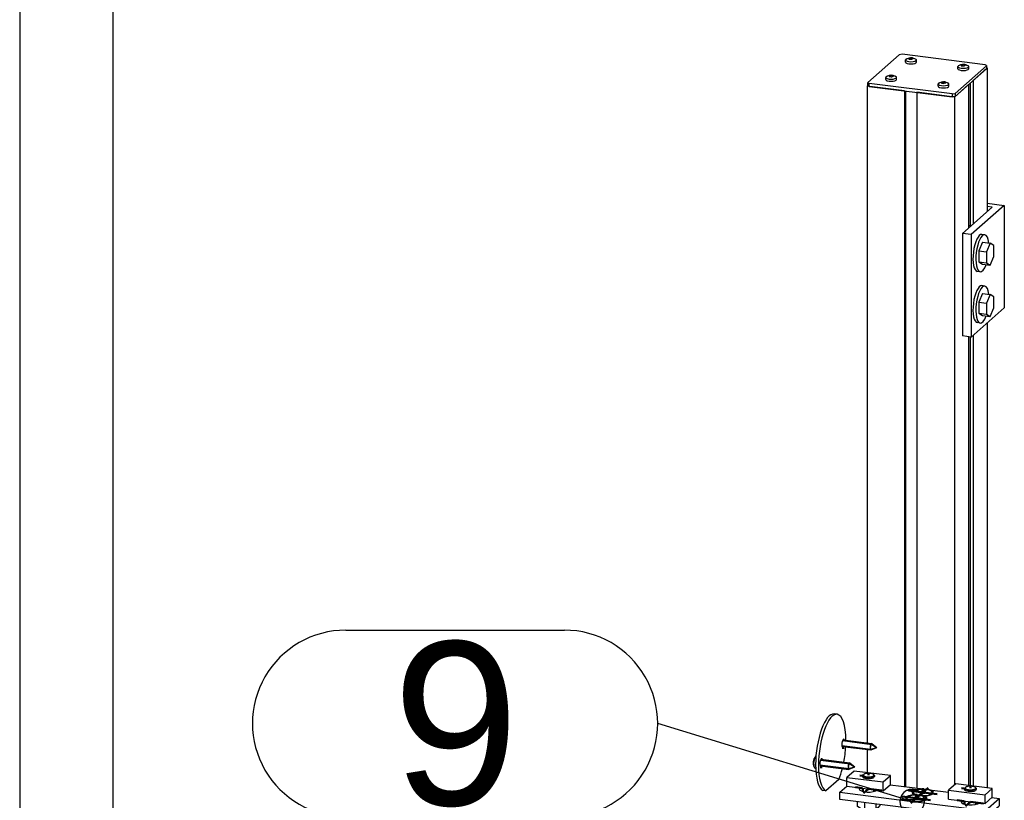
# Model space of a CAD drawing. Header units: millimetres. Extents: x 4464 to 5058, y 2900 to 3320.
# Tile 5 of 110: x 4469 to 4490, y 2973 to 2990. Entities that reach past the tile are written whole.
import ezdxf
from ezdxf.enums import TextEntityAlignment as Align

# ---------------------------------------------------------------- set-up
doc = ezdxf.new("R2010")
doc.units = ezdxf.units.MM
doc.linetypes.add('STRICHPUNKT2', pattern=[18.5, 10, -4, 0.5, -4])
doc.layers.get('0').update_dxf_attribs({"linetype": 'CONTINUOUS'})
for name, color, linetype in [('DIM49', 4, 'CONTINUOUS'), ('LE_GREEN', 3, 'CONTINUOUS'), ('LE_RED', 1, 'CONTINUOUS'), ('TXT_ALL', 7, 'CONTINUOUS')]:
    doc.layers.add(name, color=color, linetype=linetype)
doc.layers.add('LE_ALL', color=7, linetype='CONTINUOUS', lineweight=50)
doc.styles.add('ARIAL', font='arial.ttf')

# ---------------------------------------------------------------- blocks, each defined once
blk = doc.blocks.new('DINA2_00002', base_point=(4470.986, 2907.141))
for p, q in [((4468.986, 3315.141), (4468.986, 2905.141)), ((4470.986, 3313.141), (4470.986, 2907.141))]:
    blk.add_line(p, q)
blk = doc.blocks.new('_ZBL0080_00001')
blk.add_blockref('DINA2_00002', (4470.986, 2907.141))
blk = doc.blocks.new('Profiel 60x60_02748', base_point=(4489.717, 2989.163))
for p, q in [((4489.731, 2989.161), (4489.731, 2986.082)), ((4487.154, 2988.773), (4487.154, 2974.689)), ((4489.328, 2988.805), (4489.328, 2985.726)), ((4489.366, 2988.839), (4489.366, 2985.76)), ((4489.428, 2988.894), (4489.428, 2985.815)), ((4487.956, 2988.672), (4487.956, 2973.753)), ((4487.98, 2988.669), (4487.98, 2973.75)), ((4488.221, 2988.639), (4488.221, 2973.719)), ((4489.024, 2988.538), (4489.024, 2973.783)), ((4489.731, 2983.694), (4489.731, 2973.725)), ((4489.428, 2983.426), (4489.428, 2973.763)), ((4489.328, 2983.399), (4489.328, 2973.776)), ((4489.366, 2983.394), (4489.366, 2973.771)), ((4487.154, 2974.548), (4487.154, 2974.05))]:
    blk.add_line(p, q)
for points in [[(4489.717, 2989.163), (4489.731, 2989.161), (4489.428, 2988.894)], [(4487.956, 2988.672), (4487.154, 2988.773), (4487.168, 2988.786)], [(4489.328, 2988.805), (4489.024, 2988.538), (4488.221, 2988.639)]]:
    blk.add_lwpolyline(points)
blk = doc.blocks.new('Profiel 60x60_02747')
blk.add_blockref('Profiel 60x60_02748', (4489.717, 2989.163))
blk = doc.blocks.new('1110 Cover 60 x 60_02821', base_point=(4487.2, 2988.767))
for p, q in [((4487.843, 2989.444), (4487.171, 2988.852)), ((4487.907, 2989.454), (4487.843, 2989.444)), ((4489.685, 2989.23), (4487.907, 2989.454)), ((4489.714, 2989.146), (4489.042, 2988.553)), ((4489.717, 2989.214), (4489.685, 2989.23)), ((4489.714, 2989.208), (4489.717, 2989.214)), ((4489.717, 2989.152), (4489.714, 2989.146)), ((4489.717, 2989.214), (4489.717, 2989.152)), ((4487.171, 2988.852), (4487.168, 2988.846)), ((4487.168, 2988.846), (4487.2, 2988.83)), ((4487.2, 2988.767), (4487.168, 2988.783)), ((4488.978, 2988.606), (4487.2, 2988.83)), ((4487.2, 2988.767), (4487.2, 2988.83)), ((4487.2, 2988.767), (4488.978, 2988.543)), ((4488.978, 2988.606), (4489.042, 2988.616)), ((4488.978, 2988.606), (4488.978, 2988.543)), ((4489.042, 2988.553), (4488.978, 2988.543))]:
    blk.add_line(p, q)
for points in [[(4489.714, 2989.208), (4489.042, 2988.616), (4489.042, 2988.553)], [(4489.714, 2989.208), (4489.714, 2989.146)], [(4487.168, 2988.783), (4487.168, 2988.846)]]:
    blk.add_lwpolyline(points)
blk = doc.blocks.new('1110 Cover 60 x 60_02820')
blk.add_blockref('1110 Cover 60 x 60_02821', (4487.2, 2988.767))
blk = doc.blocks.new('ISO 14585-ST3.5x9.5-A2-C_02824', base_point=(4489.173, 2989.231))
for p, q in [((4489.099, 2989.146), (4489.099, 2989.193)), ((4489.199, 2989.238), (4489.173, 2989.231)), ((4489.177, 2989.208), (4489.177, 2989.221)), ((4489.199, 2989.212), (4489.199, 2989.238)), ((4489.216, 2989.205), (4489.216, 2989.239)), ((4489.248, 2989.215), (4489.248, 2989.235)), ((4489.254, 2989.215), (4489.254, 2989.228)), ((4489.333, 2989.146), (4489.333, 2989.193))]:
    blk.add_line(p, q)
blk.add_lwpolyline([(4489.114, 2989.212, -0.133936), (4489.216, 2989.24, -0.133936), (4489.317, 2989.212)], format="xyb")
for points in [[(4489.173, 2989.231), (4489.167, 2989.225), (4489.177, 2989.221)], [(4489.173, 2989.209), (4489.183, 2989.21), (4489.215, 2989.206), (4489.232, 2989.207), (4489.265, 2989.219), (4489.259, 2989.232), (4489.248, 2989.235), (4489.216, 2989.239)]]:
    blk.add_lwpolyline(points)
for centre, start_param, end_param in [((4489.216, 2989.193), 2.626877, 3.141593), ((4489.216, 2989.193), 3.141593, 6.283185), ((4489.216, 2989.146), 3.141593, 6.283185), ((4489.216, 2989.193), 6.283185, 6.797901)]:
    blk.add_ellipse(centre, major_axis=(0.117, 0), ratio=0.333333, start_param=start_param, end_param=end_param)
blk = doc.blocks.new('ISO 14585-ST3.5x9.5-A2-C_02823')
blk.add_blockref('ISO 14585-ST3.5x9.5-A2-C_02824', (4489.173, 2989.231))
blk = doc.blocks.new('ISO 14585-ST3.5x9.5-A2-C_02826', base_point=(4488.051, 2989.372))
for p, q in [((4487.977, 2989.288), (4487.977, 2989.334)), ((4488.077, 2989.379), (4488.051, 2989.372)), ((4488.055, 2989.35), (4488.055, 2989.362)), ((4488.077, 2989.354), (4488.077, 2989.379)), ((4488.094, 2989.346), (4488.094, 2989.38)), ((4488.126, 2989.357), (4488.126, 2989.376)), ((4488.132, 2989.356), (4488.132, 2989.369)), ((4488.21, 2989.288), (4488.21, 2989.334))]:
    blk.add_line(p, q)
blk.add_lwpolyline([(4487.992, 2989.353, -0.133936), (4488.093, 2989.381, -0.133936), (4488.195, 2989.353)], format="xyb")
for points in [[(4488.051, 2989.372), (4488.044, 2989.367), (4488.055, 2989.362)], [(4488.05, 2989.35), (4488.061, 2989.351), (4488.093, 2989.347), (4488.11, 2989.348), (4488.142, 2989.361), (4488.137, 2989.374), (4488.126, 2989.376), (4488.094, 2989.38)]]:
    blk.add_lwpolyline(points)
for centre, start_param, end_param in [((4488.093, 2989.334), 2.626877, 3.141593), ((4488.093, 2989.334), 3.141593, 6.283185), ((4488.093, 2989.334), 6.283185, 6.797901), ((4488.093, 2989.288), 3.141593, 6.283185)]:
    blk.add_ellipse(centre, major_axis=(0.117, 0), ratio=0.333333, start_param=start_param, end_param=end_param)
blk = doc.blocks.new('ISO 14585-ST3.5x9.5-A2-C_02825')
blk.add_blockref('ISO 14585-ST3.5x9.5-A2-C_02826', (4488.051, 2989.372))
blk = doc.blocks.new('ISO 14585-ST3.5x9.5-A2-C_02828', base_point=(4488.749, 2988.857))
for p, q in [((4488.675, 2988.772), (4488.675, 2988.819)), ((4488.775, 2988.864), (4488.749, 2988.857)), ((4488.753, 2988.834), (4488.753, 2988.847)), ((4488.775, 2988.838), (4488.775, 2988.864)), ((4488.792, 2988.83), (4488.792, 2988.865)), ((4488.824, 2988.841), (4488.824, 2988.861)), ((4488.83, 2988.841), (4488.83, 2988.854)), ((4488.908, 2988.772), (4488.908, 2988.819))]:
    blk.add_line(p, q)
blk.add_lwpolyline([(4488.69, 2988.838, -0.133936), (4488.792, 2988.865, -0.133936), (4488.893, 2988.838)], format="xyb")
for points in [[(4488.749, 2988.857), (4488.743, 2988.851), (4488.753, 2988.847)], [(4488.748, 2988.835), (4488.759, 2988.836), (4488.791, 2988.831), (4488.808, 2988.832), (4488.841, 2988.845), (4488.835, 2988.858), (4488.824, 2988.861), (4488.792, 2988.865)]]:
    blk.add_lwpolyline(points)
for centre, start_param, end_param in [((4488.792, 2988.819), 2.626877, 3.141593), ((4488.792, 2988.819), 3.141593, 6.283185), ((4488.792, 2988.772), 3.141593, 6.283185), ((4488.792, 2988.819), 6.283185, 6.797901)]:
    blk.add_ellipse(centre, major_axis=(0.117, 0), ratio=0.333333, start_param=start_param, end_param=end_param)
blk = doc.blocks.new('ISO 14585-ST3.5x9.5-A2-C_02827')
blk.add_blockref('ISO 14585-ST3.5x9.5-A2-C_02828', (4488.749, 2988.857))
blk = doc.blocks.new('ISO 14585-ST3.5x9.5-A2-C_02830', base_point=(4487.626, 2988.998))
for p, q in [((4487.552, 2988.914), (4487.552, 2988.96)), ((4487.653, 2989.005), (4487.626, 2988.998)), ((4487.631, 2988.976), (4487.631, 2988.988)), ((4487.653, 2988.98), (4487.653, 2989.005)), ((4487.67, 2988.972), (4487.67, 2989.006)), ((4487.702, 2988.982), (4487.702, 2989.002)), ((4487.708, 2988.982), (4487.708, 2988.995)), ((4487.786, 2988.914), (4487.786, 2988.96))]:
    blk.add_line(p, q)
blk.add_lwpolyline([(4487.568, 2988.979, -0.133936), (4487.669, 2989.007, -0.133936), (4487.771, 2988.979)], format="xyb")
for points in [[(4487.626, 2988.998), (4487.62, 2988.993), (4487.631, 2988.988)], [(4487.626, 2988.976), (4487.637, 2988.977), (4487.669, 2988.973), (4487.686, 2988.974), (4487.718, 2988.986), (4487.712, 2989), (4487.702, 2989.002), (4487.67, 2989.006)]]:
    blk.add_lwpolyline(points)
for centre, start_param, end_param in [((4487.669, 2988.96), 2.626877, 3.141593), ((4487.669, 2988.96), 3.141593, 6.283185), ((4487.669, 2988.914), 3.141593, 6.283185), ((4487.669, 2988.96), 6.283185, 6.797901)]:
    blk.add_ellipse(centre, major_axis=(0.117, 0), ratio=0.333333, start_param=start_param, end_param=end_param)
blk = doc.blocks.new('ISO 14585-ST3.5x9.5-A2-C_02829')
blk.add_blockref('ISO 14585-ST3.5x9.5-A2-C_02830', (4487.626, 2988.998))
blk = doc.blocks.new('Montage kapje_02822')
for name in ['ISO 14585-ST3.5x9.5-A2-C_02825', 'ISO 14585-ST3.5x9.5-A2-C_02823', 'ISO 14585-ST3.5x9.5-A2-C_02829', 'ISO 14585-ST3.5x9.5-A2-C_02827']:
    blk.add_blockref(name, (0, 0))
blk = doc.blocks.new('Afdekkapje + montage_02819')
for name in ['1110 Cover 60 x 60_02820', 'Montage kapje_02822']:
    blk.add_blockref(name, (0, 0))
blk = doc.blocks.new('Hoeklijn 60x60x6_02835', base_point=(4489.388, 2985.591))
for p, q in [((4489.731, 2986.26), (4490.095, 2986.215)), ((4490.095, 2986.215), (4490.095, 2984.015)), ((4489.388, 2985.591), (4489.388, 2983.391)), ((4490.095, 2984.015), (4489.388, 2983.391)), ((4489.388, 2983.391), (4489.201, 2983.415))]:
    blk.add_line(p, q)
for points in [[(4490.095, 2986.215), (4489.388, 2985.591), (4489.201, 2985.615), (4489.201, 2983.415)], [(4489.201, 2985.615), (4489.838, 2986.176), (4489.731, 2986.189)]]:
    blk.add_lwpolyline(points)
blk = doc.blocks.new('Hoeklijn 60x60x6_02834')
blk.add_blockref('Hoeklijn 60x60x6_02835', (4489.388, 2985.591))
blk = doc.blocks.new('Carrosseriering M8 (ISO 7093 _ DIN 9021)_02838', base_point=(4489.615, 2984.494))
for p, q in [((4489.677, 2984.486), (4489.615, 2984.494)), ((4489.577, 2983.692), (4489.515, 2983.7))]:
    blk.add_line(p, q)
for centre, start_param, end_param in [((4489.565, 2984.097), 3.141593, 6.283185), ((4489.627, 2984.089), 3.141593, 6.283185), ((4489.627, 2984.089), 2.195759, 3.141593), ((4489.627, 2984.089), 0, 0.945834)]:
    blk.add_ellipse(centre, major_axis=(-0.05, -0.397), ratio=0.333333, start_param=start_param, end_param=end_param)
blk = doc.blocks.new('Carrosseriering M8 (ISO 7093 _ DIN 9021)_02837')
blk.add_blockref('Carrosseriering M8 (ISO 7093 _ DIN 9021)_02838', (4489.615, 2984.494))
blk = doc.blocks.new('Zeskant tapbout-M8x18 (DIN 933)_02840', base_point=(4489.551, 2984.14))
for p, q in [((4489.627, 2984.325), (4489.793, 2984.304)), ((4489.793, 2984.304), (4489.716, 2984.119)), ((4489.551, 2984.14), (4489.716, 2984.119)), ((4489.551, 2983.904), (4489.627, 2983.853)), ((4489.627, 2983.853), (4489.793, 2983.832))]:
    blk.add_line(p, q)
for points in [[(4489.627, 2984.325), (4489.551, 2984.14), (4489.551, 2983.904), (4489.716, 2983.883)], [(4489.793, 2983.832), (4489.869, 2984.018), (4489.869, 2984.254), (4489.793, 2984.304)], [(4489.716, 2984.119), (4489.716, 2983.883), (4489.793, 2983.832)]]:
    blk.add_lwpolyline(points)
blk = doc.blocks.new('Zeskant tapbout-M8x18 (DIN 933)_02839')
blk.add_blockref('Zeskant tapbout-M8x18 (DIN 933)_02840', (4489.551, 2984.14))
blk = doc.blocks.new('Montage baluster_02836')
for name in ['Carrosseriering M8 (ISO 7093 _ DIN 9021)_02837', 'Zeskant tapbout-M8x18 (DIN 933)_02839']:
    blk.add_blockref(name, (0, 0))
blk = doc.blocks.new('1011 Moerblok M8_02843', base_point=(4489.328, 2985.787))
blk.add_line((4489.328, 2985.787), (4489.366, 2985.783))
blk = doc.blocks.new('1011 Moerblok M8_02842')
blk.add_blockref('1011 Moerblok M8_02843', (4489.328, 2985.787))
blk = doc.blocks.new('Carrosseriering M8 (ISO 7093 _ DIN 9021)_02845', base_point=(4489.615, 2985.594))
for p, q in [((4489.677, 2985.586), (4489.615, 2985.594)), ((4489.577, 2984.792), (4489.515, 2984.8))]:
    blk.add_line(p, q)
for centre, start_param, end_param in [((4489.565, 2985.197), 3.141593, 6.283185), ((4489.627, 2985.189), 3.141593, 6.283185), ((4489.627, 2985.189), 2.195759, 3.141593), ((4489.627, 2985.189), 0, 0.945834)]:
    blk.add_ellipse(centre, major_axis=(-0.05, -0.397), ratio=0.333333, start_param=start_param, end_param=end_param)
blk = doc.blocks.new('Carrosseriering M8 (ISO 7093 _ DIN 9021)_02844')
blk.add_blockref('Carrosseriering M8 (ISO 7093 _ DIN 9021)_02845', (4489.615, 2985.594))
blk = doc.blocks.new('Zeskant tapbout-M8x18 (DIN 933)_02847', base_point=(4489.551, 2985.239))
for p, q in [((4489.627, 2985.425), (4489.793, 2985.404)), ((4489.793, 2985.404), (4489.716, 2985.219)), ((4489.551, 2985.239), (4489.716, 2985.219)), ((4489.551, 2985.004), (4489.627, 2984.953)), ((4489.627, 2984.953), (4489.793, 2984.932))]:
    blk.add_line(p, q)
for points in [[(4489.627, 2985.425), (4489.551, 2985.239), (4489.551, 2985.004), (4489.716, 2984.983)], [(4489.793, 2984.932), (4489.869, 2985.118), (4489.869, 2985.354), (4489.793, 2985.404)], [(4489.716, 2985.219), (4489.716, 2984.983), (4489.793, 2984.932)]]:
    blk.add_lwpolyline(points)
blk = doc.blocks.new('Zeskant tapbout-M8x18 (DIN 933)_02846')
blk.add_blockref('Zeskant tapbout-M8x18 (DIN 933)_02847', (4489.551, 2985.239))
blk = doc.blocks.new('Montage baluster_02841')
for name in ['1011 Moerblok M8_02842', 'Carrosseriering M8 (ISO 7093 _ DIN 9021)_02844', 'Zeskant tapbout-M8x18 (DIN 933)_02846']:
    blk.add_blockref(name, (0, 0))
blk = doc.blocks.new('Bevestigingshoeklijn_02832')
for name in ['Hoeklijn 60x60x6_02834', 'Montage baluster_02841', 'Montage baluster_02836']:
    blk.add_blockref(name, (0, 0))
blk = doc.blocks.new('Losse delen_02831')
blk.add_blockref('Bevestigingshoeklijn_02832', (0, 0))
blk = doc.blocks.new('Eind koker_02746')
for name in ['Afdekkapje + montage_02819', 'Profiel 60x60_02747', 'Losse delen_02831']:
    blk.add_blockref(name, (0, 0))
blk = doc.blocks.new('153.1.100 100 x 5 50 x 47 PM6_04731', base_point=(4489.183, 2973.451))
for p, q in [((4486.571, 2973.63), (4486.72, 2973.761)), ((4486.571, 2973.63), (4488.063, 2973.442)), ((4486.571, 2973.473), (4486.571, 2973.63)), ((4488.189, 2973.568), (4488.174, 2973.577)), ((4488.385, 2973.692), (4488.357, 2973.702)), ((4488.38, 2973.551), (4488.36, 2973.544)), ((4488.492, 2973.685), (4488.46, 2973.681)), ((4488.492, 2973.685), (4488.902, 2973.633)), ((4489.689, 2973.237), (4489.984, 2973.497)), ((4489.828, 2973.517), (4489.984, 2973.497)), ((4489.984, 2973.497), (4489.984, 2973.34)), ((4489.689, 2973.08), (4486.571, 2973.473)), ((4488.197, 2973.425), (4489.689, 2973.237)), ((4489.689, 2973.08), (4489.984, 2973.34)), ((4489.689, 2973.237), (4489.689, 2973.08))]:
    blk.add_line(p, q)
for points in [[(4487.645, 2973.792), (4488.357, 2973.702)], [(4488.063, 2973.442), (4488.13, 2973.423), (4488.197, 2973.425)]]:
    blk.add_lwpolyline(points)
for centre, major_axis, start_param, end_param in [((4487.186, 2973.701), (0.2, 0), 2.761161, 3.141593), ((4487.186, 2973.701), (0.2, 0), 3.141593, 5.940882), ((4488.207, 2973.501), (0.228, 0), 1.712902, 3.50296), ((4488.348, 2973.626), (0.228, 0), 1.530478, 3.50296), ((4488.348, 2973.626), (0.228, 0), 3.50296, 3.847549), ((4488.348, 2973.626), (0.228, 0), 4.854494, 5.921818), ((4488.207, 2973.501), (0.228, 0), 5.921818, 6.989142), ((4488.348, 2973.626), (0.228, 0), 5.921818, 7.171566), ((4488.207, 2973.501), (0.228, 0), 3.50296, 4.029973), ((4488.207, 2973.501), (0.228, 0), 4.67207, 5.921818), ((4489.369, 2973.426), (0.2, 0), 2.761161, 3.141593), ((4489.369, 2973.426), (0.2, 0), 3.141593, 5.940882)]:
    blk.add_ellipse(centre, major_axis=major_axis, ratio=0.333333, start_param=start_param, end_param=end_param)
blk = doc.blocks.new('_04733', base_point=(4487.186, 2973.701))
at = {"layer": 'LE_ALL', "color": 1, "linetype": 'STRICHPUNKT2'}
for p, q in [((4487.053, 2973.718), (4486.905, 2973.737)), ((4488.348, 2973.626), (4488.464, 2973.728)), ((4488.348, 2973.72), (4488.348, 2973.602)), ((4487.186, 2973.701), (4487.08, 2973.608)), ((4487.186, 2973.701), (4487.467, 2973.666)), ((4488.207, 2973.501), (4487.899, 2973.54)), ((4488.348, 2973.626), (4488.041, 2973.665)), ((4488.207, 2973.501), (4488.09, 2973.399)), ((4488.207, 2973.501), (4488.323, 2973.604)), ((4488.207, 2973.596), (4488.207, 2973.478)), ((4488.207, 2973.501), (4488.514, 2973.463)), ((4488.348, 2973.626), (4488.232, 2973.524)), ((4488.348, 2973.626), (4488.655, 2973.587)), ((4489.235, 2973.443), (4489.088, 2973.462)), ((4489.369, 2973.426), (4489.262, 2973.333)), ((4489.369, 2973.426), (4489.649, 2973.391))]:
    blk.add_line(p, q, dxfattribs=at)
blk = doc.blocks.new('_04732')
blk.add_blockref('_04733', (4487.186, 2973.701))
blk = doc.blocks.new('153.1.100 100 x 5 50 x 47 PM6_04730')
for name, p in [('153.1.100 100 x 5 50 x 47 PM6_04731', (4489.183, 2973.451)), ('_04732', (0, 0))]:
    blk.add_blockref(name, p)
blk = doc.blocks.new('Sluitring (DIN 125)-M10_04737', base_point=(4489.251, 2958.28))
for p, q in [((4489.189, 2958.288), (4489.251, 2958.28)), ((4489.105, 2957.627), (4489.168, 2957.619))]:
    blk.add_line(p, q)
at = {"layer": 'LE_GREEN'}
for centre, start_param, end_param in [((4489.147, 2957.957), 3.141593, 6.283185), ((4489.209, 2957.949), 3.141593, 6.283185), ((4489.209, 2957.949), 2.614153, 3.141593), ((4489.209, 2957.949), 0, 0.527439)]:
    blk.add_ellipse(centre, major_axis=(-0.042, -0.331), ratio=0.333333, start_param=start_param, end_param=end_param, dxfattribs=at)
blk = doc.blocks.new('Sluitring (DIN 125)-M10_04736')
blk.add_blockref('Sluitring (DIN 125)-M10_04737', (4489.251, 2958.28))
blk = doc.blocks.new('Hoge dopmoer (DIN 1587)-M10_04739', base_point=(4489.465, 2957.665))
for p, q in [((4489.224, 2958.238), (4489.444, 2958.21)), ((4489.428, 2957.67), (4489.505, 2957.66))]:
    blk.add_line(p, q)
for points in [[(4489.224, 2958.238), (4489.166, 2958.125), (4489.13, 2958.01), (4489.35, 2957.982)], [(4489.465, 2957.665), (4489.444, 2957.63), (4489.35, 2957.692), (4489.36, 2957.835), (4489.35, 2957.982), (4489.407, 2958.095), (4489.444, 2958.21), (4489.524, 2958.162)], [(4489.13, 2958.01), (4489.119, 2957.866), (4489.13, 2957.719), (4489.35, 2957.692)], [(4489.13, 2957.719), (4489.224, 2957.657), (4489.444, 2957.63)]]:
    blk.add_lwpolyline(points)
blk.add_lwpolyline([(4489.49, 2958.166), (4489.568, 2958.156, -1), (4489.505, 2957.66)], format="xyb")
for centre in [(4489.459, 2957.918), (4489.537, 2957.908)]:
    blk.add_ellipse(centre, major_axis=(-0.031, -0.248), ratio=0.333333, start_param=3.141593, end_param=6.283185)
blk = doc.blocks.new('Hoge dopmoer (DIN 1587)-M10_04738')
blk.add_blockref('Hoge dopmoer (DIN 1587)-M10_04739', (4489.465, 2957.665))
blk = doc.blocks.new('Montage hoeklijn aan baluster_04735')
for name in ['Sluitring (DIN 125)-M10_04736', 'Hoge dopmoer (DIN 1587)-M10_04738']:
    blk.add_blockref(name, (0, 0))
blk = doc.blocks.new('Carrosseriering M12 (ISO 7093 _ DIN 9021)_04743', base_point=(4485.047, 2955.545))
for centre, start_param, end_param in [((4484.904, 2955.708), 3.317607, 3.810313), ((4484.943, 2955.742), 3.536683, 3.810313), ((4484.904, 2955.708), 0, 1.224886), ((4484.943, 2955.742), 5.614465, 6.147079), ((4484.904, 2955.708), 5.614465, 6.283185)]:
    blk.add_ellipse(centre, major_axis=(0.143, -0.163), ratio=0.881917, start_param=start_param, end_param=end_param)
blk = doc.blocks.new('Carrosseriering M12 (ISO 7093 _ DIN 9021)_04742')
blk.add_blockref('Carrosseriering M12 (ISO 7093 _ DIN 9021)_04743', (4485.047, 2955.545))
blk = doc.blocks.new('Hoge dopmoer (DIN 1587)-M12_04745', base_point=(4484.985, 2955.553))
at = {"layer": 'LE_RED'}
for start_param, end_param in [(3.502147, 3.696404), (5.728374, 6.283185), (0, 0.148825)]:
    blk.add_ellipse((4484.943, 2955.742), major_axis=(0.132, -0.15), ratio=0.881917, start_param=start_param, end_param=end_param, dxfattribs=at)
blk = doc.blocks.new('GEWINDE_04747', base_point=(4484.985, 2955.553))
blk.add_ellipse((4484.949, 2955.748), major_axis=(0.112, -0.128), ratio=0.881917, start_param=0, end_param=0.61832)
at = {"layer": 'LE_RED'}
for start_param, end_param in [(3.502147, 3.696404), (5.728374, 6.283185), (0, 0.148825)]:
    blk.add_ellipse((4484.943, 2955.742), major_axis=(0.132, -0.15), ratio=0.881917, start_param=start_param, end_param=end_param, dxfattribs=at)
blk = doc.blocks.new('GEWINDE_04746')
blk.add_blockref('GEWINDE_04747', (4484.985, 2955.553))
blk = doc.blocks.new('Hoge dopmoer (DIN 1587)-M12_04744')
for name, p in [('Hoge dopmoer (DIN 1587)-M12_04745', (4484.985, 2955.553)), ('GEWINDE_04746', (0, 0))]:
    blk.add_blockref(name, p)
blk = doc.blocks.new('Draadstang-M12x140_04749', base_point=(4483.334, 2954.55))
for p, q in [((4484.795, 2955.839), (4483.334, 2954.55)), ((4485.061, 2955.62), (4483.558, 2954.295))]:
    blk.add_line(p, q)
for start_param, end_param in [(3.141593, 6.283185), (6.283185, 9.424778)]:
    blk.add_ellipse((4483.446, 2954.422), major_axis=(0.112, -0.128), ratio=0.881917, start_param=start_param, end_param=end_param)
blk = doc.blocks.new('Draadstang-M12x140_04748')
blk.add_blockref('Draadstang-M12x140_04749', (4483.334, 2954.55))
blk = doc.blocks.new('Montage baluster_04740')
for name in ['Draadstang-M12x140_04748', 'Carrosseriering M12 (ISO 7093 _ DIN 9021)_04742', 'Hoge dopmoer (DIN 1587)-M12_04744']:
    blk.add_blockref(name, (0, 0))
blk = doc.blocks.new('Carrosseriering M12 (ISO 7093 _ DIN 9021)_04753', base_point=(4488.789, 2955.074))
for centre, start_param, end_param in [((4488.645, 2955.237), 3.317607, 3.810313), ((4488.684, 2955.271), 3.536683, 3.810313), ((4488.645, 2955.237), 0, 1.224886), ((4488.645, 2955.237), 5.614465, 6.283185), ((4488.684, 2955.271), 5.614465, 6.147079)]:
    blk.add_ellipse(centre, major_axis=(0.143, -0.163), ratio=0.881917, start_param=start_param, end_param=end_param)
blk = doc.blocks.new('Carrosseriering M12 (ISO 7093 _ DIN 9021)_04752')
blk.add_blockref('Carrosseriering M12 (ISO 7093 _ DIN 9021)_04753', (4488.789, 2955.074))
blk = doc.blocks.new('Hoge dopmoer (DIN 1587)-M12_04755', base_point=(4488.727, 2955.082))
at = {"layer": 'LE_RED'}
for start_param, end_param in [(3.502147, 3.696404), (6.283185, 6.43201), (5.728374, 6.283185)]:
    blk.add_ellipse((4488.684, 2955.271), major_axis=(0.132, -0.15), ratio=0.881917, start_param=start_param, end_param=end_param, dxfattribs=at)
blk = doc.blocks.new('GEWINDE_04757', base_point=(4488.727, 2955.082))
blk.add_ellipse((4488.69, 2955.276), major_axis=(0.112, -0.128), ratio=0.881917, start_param=6.283185, end_param=6.901505)
at = {"layer": 'LE_RED'}
for start_param, end_param in [(3.502147, 3.696404), (6.283185, 6.43201), (5.728374, 6.283185)]:
    blk.add_ellipse((4488.684, 2955.271), major_axis=(0.132, -0.15), ratio=0.881917, start_param=start_param, end_param=end_param, dxfattribs=at)
blk = doc.blocks.new('GEWINDE_04756')
blk.add_blockref('GEWINDE_04757', (4488.727, 2955.082))
blk = doc.blocks.new('Hoge dopmoer (DIN 1587)-M12_04754')
for name, p in [('Hoge dopmoer (DIN 1587)-M12_04755', (4488.727, 2955.082)), ('GEWINDE_04756', (0, 0))]:
    blk.add_blockref(name, p)
blk = doc.blocks.new('Draadstang-M12x140_04759', base_point=(4487.075, 2954.078))
for p, q in [((4488.537, 2955.367), (4487.075, 2954.078)), ((4488.803, 2955.149), (4487.3, 2953.823))]:
    blk.add_line(p, q)
for start_param, end_param in [(3.141593, 6.283185), (0, 3.141593)]:
    blk.add_ellipse((4487.188, 2953.951), major_axis=(0.112, -0.128), ratio=0.881917, start_param=start_param, end_param=end_param)
blk = doc.blocks.new('Draadstang-M12x140_04758')
blk.add_blockref('Draadstang-M12x140_04759', (4487.075, 2954.078))
blk = doc.blocks.new('Montage baluster_04750')
for name in ['Draadstang-M12x140_04758', 'Carrosseriering M12 (ISO 7093 _ DIN 9021)_04752', 'Hoge dopmoer (DIN 1587)-M12_04754']:
    blk.add_blockref(name, (0, 0))
blk = doc.blocks.new('Stelschroef (DIN 913 - ISO 4026)-M6x20_04762', base_point=(4488.123, 2967.354))
for p in [(4488.14, 2967.382), (4488.151, 2967.379)]:
    blk.add_line(p, (4488.123, 2967.354))
for points in [[(4488.123, 2967.354), (4488.15, 2967.303), (4488.204, 2967.297)], [(4488.182, 2967.358), (4488.191, 2967.34), (4488.15, 2967.303)]]:
    blk.add_lwpolyline(points)
at = {"layer": 'LE_RED'}
blk.add_ellipse((4488.177, 2967.347), major_axis=(0.0551, -0.0625), ratio=0.881917, start_param=3.583421, end_param=5.841357, dxfattribs=at)
blk = doc.blocks.new('GEWINDE_04764', base_point=(4488.203, 2967.27))
at = {"layer": 'LE_RED'}
blk.add_ellipse((4488.177, 2967.347), major_axis=(0.0551, -0.0625), ratio=0.881917, start_param=3.583421, end_param=5.841357, dxfattribs=at)
blk = doc.blocks.new('GEWINDE_04763')
blk.add_blockref('GEWINDE_04764', (4488.203, 2967.27))
blk = doc.blocks.new('Stelschroef (DIN 913 - ISO 4026)-M6x20_04761')
for name, p in [('Stelschroef (DIN 913 - ISO 4026)-M6x20_04762', (4488.123, 2967.354)), ('GEWINDE_04763', (0, 0))]:
    blk.add_blockref(name, p)
blk = doc.blocks.new('Montage sierregel_04760')
blk.add_blockref('Stelschroef (DIN 913 - ISO 4026)-M6x20_04761', (0, 0))
blk = doc.blocks.new('Verzonken kopbout (DIN 7991_ISO 10642)-M6x20_04767', base_point=(4488.147, 2973.485))
for p, q in [((4488.007, 2973.479), (4488.007, 2973.501)), ((4488.194, 2973.479), (4488.194, 2973.527)), ((4488.266, 2973.489), (4488.266, 2973.518)), ((4488.407, 2973.479), (4488.407, 2973.501))]:
    blk.add_line(p, q)
blk.add_lwpolyline([(4488.147, 2973.485), (4488.219, 2973.476), (4488.279, 2973.492), (4488.266, 2973.518), (4488.194, 2973.527), (4488.134, 2973.51)], close=True)
for centre, start_param, end_param in [((4488.207, 2973.501), 0, 3.141593), ((4488.207, 2973.501), 3.141593, 6.283185), ((4488.207, 2973.479), 3.141593, 3.422522), ((4488.207, 2973.479), 6.002256, 6.283185)]:
    blk.add_ellipse(centre, major_axis=(0.2, 0), ratio=0.333333, start_param=start_param, end_param=end_param)
blk = doc.blocks.new('Verzonken kopbout (DIN 7991_ISO 10642)-M6x20_04766')
blk.add_blockref('Verzonken kopbout (DIN 7991_ISO 10642)-M6x20_04767', (4488.147, 2973.485))
blk = doc.blocks.new('Verzonken kopbout (DIN 7991_ISO 10642)-M6x20_04769', base_point=(4488.288, 2973.61))
for p, q in [((4488.148, 2973.603), (4488.148, 2973.626)), ((4488.335, 2973.604), (4488.335, 2973.651)), ((4488.408, 2973.614), (4488.408, 2973.642)), ((4488.548, 2973.603), (4488.548, 2973.626))]:
    blk.add_line(p, q)
blk.add_lwpolyline([(4488.288, 2973.61), (4488.36, 2973.601), (4488.42, 2973.617), (4488.408, 2973.642), (4488.335, 2973.651), (4488.276, 2973.635)], close=True)
for centre, start_param, end_param in [((4488.348, 2973.626), 0, 3.141593), ((4488.348, 2973.626), 3.141593, 6.283185), ((4488.348, 2973.603), 3.141593, 3.422522), ((4488.348, 2973.603), 6.002256, 6.283185)]:
    blk.add_ellipse(centre, major_axis=(0.2, 0), ratio=0.333333, start_param=start_param, end_param=end_param)
blk = doc.blocks.new('Verzonken kopbout (DIN 7991_ISO 10642)-M6x20_04768')
blk.add_blockref('Verzonken kopbout (DIN 7991_ISO 10642)-M6x20_04769', (4488.288, 2973.61))
blk = doc.blocks.new('Montage strip op baluster_04765')
for name in ['Verzonken kopbout (DIN 7991_ISO 10642)-M6x20_04766', 'Verzonken kopbout (DIN 7991_ISO 10642)-M6x20_04768']:
    blk.add_blockref(name, (0, 0))
blk = doc.blocks.new('1011-2 Moerblok M8 SMALL_04772', base_point=(4489.235, 2973.693))
for p, q in [((4489.055, 2973.81), (4488.902, 2973.675)), ((4489.835, 2973.712), (4489.055, 2973.81)), ((4489.682, 2973.577), (4489.835, 2973.712)), ((4489.835, 2973.523), (4489.835, 2973.712)), ((4488.902, 2973.675), (4489.682, 2973.577)), ((4488.902, 2973.486), (4488.902, 2973.675)), ((4489.682, 2973.388), (4489.835, 2973.523))]:
    blk.add_line(p, q)
blk.add_lwpolyline([(4488.902, 2973.486), (4489.682, 2973.388), (4489.682, 2973.577)])
at = {"layer": 'LE_RED'}
for start_param, end_param in [(3.141593, 4.351022), (4.351022, 5.658796)]:
    blk.add_ellipse((4489.369, 2973.693), major_axis=(0.133, 0), ratio=0.333333, start_param=start_param, end_param=end_param, dxfattribs=at)
blk = doc.blocks.new('DIN 13-M8_04774', base_point=(4489.235, 2973.693))
at = {"layer": 'LE_RED'}
for start_param, end_param in [(3.141593, 4.351022), (4.351022, 5.658796)]:
    blk.add_ellipse((4489.369, 2973.693), major_axis=(0.133, 0), ratio=0.333333, start_param=start_param, end_param=end_param, dxfattribs=at)
blk = doc.blocks.new('DIN 13-M8_04773')
blk.add_blockref('DIN 13-M8_04774', (4489.235, 2973.693))
blk = doc.blocks.new('_04776', base_point=(4489.369, 2973.756))
at = {"layer": 'LE_ALL', "color": 1, "linetype": 'STRICHPUNKT2'}
for p, q in [((4489.237, 2973.71), (4489.181, 2973.717)), ((4489.369, 2973.756), (4489.369, 2973.722))]:
    blk.add_line(p, q, dxfattribs=at)
blk = doc.blocks.new('_04775')
blk.add_blockref('_04776', (4489.369, 2973.756))
blk = doc.blocks.new('1011-2 Moerblok M8 SMALL_04771')
for name, p in [('1011-2 Moerblok M8 SMALL_04772', (4489.235, 2973.693)), ('_04775', (0, 0)), ('DIN 13-M8_04773', (0, 0))]:
    blk.add_blockref(name, p)
blk = doc.blocks.new('Zeskant tapbout-M8x16 (DIN 933)_04778', base_point=(4489.122, 2973.152))
for p, q in [((4489.122, 2973.152), (4489.122, 2973.057)), ((4489.28, 2973.132), (4489.28, 2972.992)), ((4489.527, 2973.101), (4489.527, 2973.006)), ((4489.615, 2973.084), (4489.571, 2973.027)), ((4489.197, 2973.008), (4489.122, 2973.057)), ((4489.28, 2972.992), (4489.201, 2973.006)), ((4489.404, 2972.981), (4489.28, 2972.992)), ((4489.527, 2973.006), (4489.404, 2972.981)), ((4489.548, 2973.011), (4489.527, 2973.006)), ((4489.571, 2973.027), (4489.548, 2973.011))]:
    blk.add_line(p, q)
for centre, major_axis, start_param, end_param in [((4489.369, 2973.722), (0.113, 0), 6.283185, 9.424778), ((4489.369, 2973.722), (0.113, 0), 3.141593, 6.283185), ((4489.369, 2973.052), (0.217, 0), 3.827423, 4.874621), ((4489.369, 2973.052), (0.217, 0), 4.874621, 5.624127)]:
    blk.add_ellipse(centre, major_axis=major_axis, ratio=0.333333, start_param=start_param, end_param=end_param)
blk = doc.blocks.new('GEWINDE_04780', base_point=(4489.502, 2973.703))
for p, q in [((4489.244, 2973.718), (4489.263, 2973.735)), ((4489.493, 2973.718), (4489.475, 2973.735)), ((4489.235, 2973.377), (4489.235, 2973.444)), ((4489.502, 2973.377), (4489.502, 2973.411))]:
    blk.add_line(p, q)
for start_param, end_param in [(2.780225, 3.141593), (6.283185, 6.644552), (3.141593, 6.283185)]:
    blk.add_ellipse((4489.369, 2973.703), major_axis=(0.133, 0), ratio=0.333333, start_param=start_param, end_param=end_param)
at = {"layer": 'LE_RED'}
for p, q in [((4489.255, 2973.693), (4489.255, 2973.722)), ((4489.482, 2973.693), (4489.482, 2973.722)), ((4489.255, 2973.371), (4489.255, 2973.442)), ((4489.482, 2973.371), (4489.482, 2973.413))]:
    blk.add_line(p, q, dxfattribs=at)
for start_param, end_param in [(2.780225, 3.141593), (3.141593, 5.658796), (1.209429, 2.780225), (0.946407, 1.209429)]:
    blk.add_ellipse((4489.369, 2973.722), major_axis=(0.113, 0), ratio=0.333333, start_param=start_param, end_param=end_param, dxfattribs=at)
blk = doc.blocks.new('GEWINDE_04779')
blk.add_blockref('GEWINDE_04780', (4489.502, 2973.703))
blk = doc.blocks.new('Zeskant tapbout-M8x16 (DIN 933)_04777')
for name, p in [('Zeskant tapbout-M8x16 (DIN 933)_04778', (4489.122, 2973.152)), ('GEWINDE_04779', (0, 0))]:
    blk.add_blockref(name, p)
blk = doc.blocks.new('Montage handregel_04770')
for name in ['1011-2 Moerblok M8 SMALL_04771', 'Zeskant tapbout-M8x16 (DIN 933)_04777']:
    blk.add_blockref(name, (0, 0))
blk = doc.blocks.new('1011-2 Moerblok M8 SMALL_04783', base_point=(4487.053, 2973.968))
for p, q in [((4486.873, 2974.085), (4486.72, 2973.95)), ((4486.72, 2973.95), (4487.499, 2973.852)), ((4486.72, 2973.761), (4486.72, 2973.95)), ((4487.652, 2973.987), (4486.873, 2974.085)), ((4487.499, 2973.852), (4487.652, 2973.987)), ((4487.652, 2973.798), (4487.652, 2973.987)), ((4487.499, 2973.663), (4487.652, 2973.798))]:
    blk.add_line(p, q)
blk.add_lwpolyline([(4486.72, 2973.761), (4487.499, 2973.663), (4487.499, 2973.852)])
at = {"layer": 'LE_RED'}
for start_param, end_param in [(3.141593, 4.351022), (4.351022, 5.658796)]:
    blk.add_ellipse((4487.186, 2973.968), major_axis=(0.133, 0), ratio=0.333333, start_param=start_param, end_param=end_param, dxfattribs=at)
blk = doc.blocks.new('DIN 13-M8_04785', base_point=(4487.053, 2973.968))
at = {"layer": 'LE_RED'}
for start_param, end_param in [(3.141593, 4.351022), (4.351022, 5.658796)]:
    blk.add_ellipse((4487.186, 2973.968), major_axis=(0.133, 0), ratio=0.333333, start_param=start_param, end_param=end_param, dxfattribs=at)
blk = doc.blocks.new('DIN 13-M8_04784')
blk.add_blockref('DIN 13-M8_04785', (4487.053, 2973.968))
blk = doc.blocks.new('_04787', base_point=(4487.186, 2974.031))
at = {"layer": 'LE_ALL', "color": 1, "linetype": 'STRICHPUNKT2'}
for p, q in [((4487.054, 2973.985), (4486.999, 2973.992)), ((4487.186, 2974.031), (4487.186, 2973.997))]:
    blk.add_line(p, q, dxfattribs=at)
blk = doc.blocks.new('_04786')
blk.add_blockref('_04787', (4487.186, 2974.031))
blk = doc.blocks.new('1011-2 Moerblok M8 SMALL_04782')
for name, p in [('1011-2 Moerblok M8 SMALL_04783', (4487.053, 2973.968)), ('_04786', (0, 0)), ('DIN 13-M8_04784', (0, 0))]:
    blk.add_blockref(name, p)
blk = doc.blocks.new('Zeskant tapbout-M8x16 (DIN 933)_04789', base_point=(4486.939, 2973.427))
for p, q in [((4486.939, 2973.427), (4486.939, 2973.332)), ((4487.015, 2973.283), (4486.939, 2973.332)), ((4487.097, 2973.407), (4487.097, 2973.267)), ((4487.344, 2973.376), (4487.344, 2973.281)), ((4487.365, 2973.286), (4487.344, 2973.281)), ((4487.389, 2973.302), (4487.365, 2973.286)), ((4487.433, 2973.359), (4487.389, 2973.302)), ((4487.097, 2973.267), (4487.018, 2973.281)), ((4487.221, 2973.256), (4487.097, 2973.267)), ((4487.344, 2973.281), (4487.221, 2973.256))]:
    blk.add_line(p, q)
for centre, major_axis, start_param, end_param in [((4487.186, 2973.997), (0.113, 0), 6.283185, 9.424778), ((4487.186, 2973.997), (0.113, 0), 3.141593, 6.283185), ((4487.186, 2973.327), (0.217, 0), 4.874621, 5.624127), ((4487.186, 2973.327), (0.217, 0), 3.827423, 4.874621)]:
    blk.add_ellipse(centre, major_axis=major_axis, ratio=0.333333, start_param=start_param, end_param=end_param)
blk = doc.blocks.new('GEWINDE_04791', base_point=(4487.319, 2973.978))
for p, q in [((4487.061, 2973.993), (4487.08, 2974.01)), ((4487.311, 2973.993), (4487.292, 2974.01)), ((4487.053, 2973.651), (4487.053, 2973.719)), ((4487.319, 2973.651), (4487.319, 2973.686))]:
    blk.add_line(p, q)
for start_param, end_param in [(2.780225, 3.141593), (3.141593, 6.283185), (6.283185, 6.644552)]:
    blk.add_ellipse((4487.186, 2973.978), major_axis=(0.133, 0), ratio=0.333333, start_param=start_param, end_param=end_param)
at = {"layer": 'LE_RED'}
for p, q in [((4487.073, 2973.968), (4487.073, 2973.997)), ((4487.299, 2973.968), (4487.299, 2973.997)), ((4487.073, 2973.646), (4487.073, 2973.717)), ((4487.299, 2973.646), (4487.299, 2973.688))]:
    blk.add_line(p, q, dxfattribs=at)
for start_param, end_param in [(2.780225, 3.141593), (3.141593, 5.658796), (1.209429, 2.780225), (0.946407, 1.209429)]:
    blk.add_ellipse((4487.186, 2973.997), major_axis=(0.113, 0), ratio=0.333333, start_param=start_param, end_param=end_param, dxfattribs=at)
blk = doc.blocks.new('GEWINDE_04790')
blk.add_blockref('GEWINDE_04791', (4487.319, 2973.978))
blk = doc.blocks.new('Zeskant tapbout-M8x16 (DIN 933)_04788')
for name, p in [('Zeskant tapbout-M8x16 (DIN 933)_04789', (4486.939, 2973.427)), ('GEWINDE_04790', (0, 0))]:
    blk.add_blockref(name, p)
blk = doc.blocks.new('Montage handregel_04781')
for name in ['1011-2 Moerblok M8 SMALL_04782', 'Zeskant tapbout-M8x16 (DIN 933)_04788']:
    blk.add_blockref(name, (0, 0))
blk = doc.blocks.new('Montage_04734')
for name in ['Montage handregel_04781', 'Montage handregel_04770', 'Montage strip op baluster_04765', 'Montage sierregel_04760', 'Montage hoeklijn aan baluster_04735', 'Montage baluster_04740', 'Montage baluster_04750']:
    blk.add_blockref(name, (0, 0))
blk = doc.blocks.new('SHAPE_06196', base_point=(4488.118, 2973.432))
at = {"layer": 'DIM49', "color": 3}
for p, q in [((4475.976, 2977.107), (4480.664, 2977.107)), ((4488.118, 2973.432), (4482.664, 2975.107)), ((4488.228, 2973.669), (4488.006, 2973.669)), ((4488.377, 2973.469), (4487.86, 2973.469)), ((4480.664, 2973.107), (4475.976, 2973.107)), ((4487.914, 2973.269), (4488.322, 2973.269))]:
    blk.add_line(p, q, dxfattribs=at)
blk.add_lwpolyline([(4488.381, 2973.422), (4488.375, 2973.491), (4488.351, 2973.555), (4488.311, 2973.611), (4488.258, 2973.655), (4488.196, 2973.684), (4488.128, 2973.695), (4488.059, 2973.689), (4487.995, 2973.665), (4487.939, 2973.625), (4487.895, 2973.572), (4487.867, 2973.509), (4487.855, 2973.441), (4487.862, 2973.373), (4487.886, 2973.309), (4487.925, 2973.253), (4487.978, 2973.209), (4488.041, 2973.18), (4488.109, 2973.169), (4488.177, 2973.175), (4488.242, 2973.199), (4488.298, 2973.239), (4488.341, 2973.292), (4488.37, 2973.355)], close=True, dxfattribs=at)
for centre, start_param, end_param in [((4475.976, 2975.107), 1.570796, 4.712389), ((4480.664, 2975.107), 4.712389, 7.853982)]:
    blk.add_ellipse(centre, major_axis=(2, 0), ratio=1, start_param=start_param, end_param=end_param, dxfattribs=at)
at = {"layer": 'TXT_ALL', "style": 'ARIAL'}
blk.add_text('9', height=3.5, dxfattribs=at).set_placement((4476.976, 2975.107), align=Align.MIDDLE_LEFT)
blk = doc.blocks.new('Tussen baluster (eind)_04712')
for name, p in [('SHAPE_06196', (4488.118, 2973.432)), ('Montage_04734', (0, 0)), ('153.1.100 100 x 5 50 x 47 PM6_04730', (0, 0))]:
    blk.add_blockref(name, p)
blk = doc.blocks.new('1120 Cover 50 x 47_05573', base_point=(4486.194, 2974.335))
blk.add_line((4486.511, 2975.302), (4486.448, 2975.31))
blk.add_lwpolyline([(4486.546, 2973.907), (4486.266, 2973.66), (4486.204, 2973.668)])
for centre, major_axis, start_param, end_param in [((4486.344, 2974.483), (-0.104, -0.827), 3.141593, 5.073756), ((4486.406, 2974.475), (-0.104, -0.827), 3.141593, 5.073756), ((4486.406, 2974.475), (-0.104, -0.827), 1.946409, 3.141593), ((4486.642, 2974.683), (-0.0104, -0.0827), 3.141593, 6.283185), ((4486.642, 2974.683), (-0.0104, -0.0827), 2.56808, 3.141593), ((4486.642, 2974.683), (-0.0104, -0.0827), 0, 0.573513), ((4486.406, 2974.475), (-0.104, -0.827), 1.370619, 1.770973), ((4486.171, 2974.267), (-0.0104, -0.0827), 3.141593, 6.283185), ((4486.171, 2974.267), (-0.0104, -0.0827), 2.56808, 3.141593), ((4486.344, 2974.483), (-0.104, -0.827), 5.073756, 6.149618), ((4486.406, 2974.475), (-0.104, -0.827), 5.073756, 6.149618), ((4486.171, 2974.267), (-0.0104, -0.0827), 0, 0.573513), ((4486.406, 2974.475), (-0.104, -0.827), 0.856301, 1.195183)]:
    blk.add_ellipse(centre, major_axis=major_axis, ratio=0.333333, start_param=start_param, end_param=end_param)
blk = doc.blocks.new('_05575', base_point=(4486.171, 2974.197))
at = {"layer": 'LE_ALL', "color": 1, "linetype": 'STRICHPUNKT2'}
for p, q in [((4486.642, 2974.612), (4486.642, 2974.565)), ((4486.171, 2974.197), (4486.171, 2974.149))]:
    blk.add_line(p, q, dxfattribs=at)
blk = doc.blocks.new('_05574')
blk.add_blockref('_05575', (4486.171, 2974.197))
blk = doc.blocks.new('1120 Cover 50 x 47_05572')
for name, p in [('1120 Cover 50 x 47_05573', (4486.194, 2974.335)), ('_05574', (0, 0))]:
    blk.add_blockref(name, p)
blk = doc.blocks.new('ISO 14585-ST4.2x25-A2-C_05577', base_point=(4486.049, 2974.402))
blk.add_lwpolyline([(4486.051, 2974.148), (4486.038, 2974.15)])
blk.add_arc((4486.214, 2974.262), 0.217, 139.5436, -153.9051)
for start_param, end_param in [(3.611558, 5.81322), (3.447328, 3.611558), (5.81322, 6.283185)]:
    blk.add_ellipse((4486.055, 2974.282), major_axis=(-0.017, -0.132), ratio=0.333333, start_param=start_param, end_param=end_param)
blk = doc.blocks.new('GEWINDE_05579', base_point=(4486.143, 2974.219))
for p, q in [((4486.164, 2974.339), (4486.781, 2974.261)), ((4486.769, 2974.123), (4486.888, 2974.177)), ((4486.786, 2974.259), (4486.888, 2974.177))]:
    blk.add_line(p, q)
blk.add_lwpolyline([(4486.147, 2974.2), (4486.764, 2974.122)])
blk.add_ellipse((4486.772, 2974.191), major_axis=(-0.0088, -0.0695), ratio=0.333333, start_param=3.141593, end_param=6.283185)
at = {"layer": 'LE_RED'}
for p, q in [((4486.755, 2974.163), (4486.768, 2974.234)), ((4486.766, 2974.14), (4486.755, 2974.163)), ((4486.769, 2974.14), (4486.766, 2974.14)), ((4486.768, 2974.234), (4486.779, 2974.243)), ((4486.769, 2974.14), (4486.886, 2974.177)), ((4486.779, 2974.243), (4486.781, 2974.242))]:
    blk.add_line(p, q, dxfattribs=at)
for points in [[(4486.143, 2974.219), (4486.766, 2974.14)], [(4486.156, 2974.321), (4486.781, 2974.242), (4486.886, 2974.177)]]:
    blk.add_lwpolyline(points, dxfattribs=at)
blk = doc.blocks.new('GEWINDE_05578')
blk.add_blockref('GEWINDE_05579', (4486.143, 2974.219))
blk = doc.blocks.new('ISO 14585-ST4.2x25-A2-C_05576')
for name, p in [('ISO 14585-ST4.2x25-A2-C_05577', (4486.049, 2974.402)), ('GEWINDE_05578', (0, 0))]:
    blk.add_blockref(name, p)
blk = doc.blocks.new('GEWINDE_05582', base_point=(4486.614, 2974.634))
for p, q in [((4486.636, 2974.754), (4487.253, 2974.677)), ((4487.24, 2974.539), (4487.359, 2974.593)), ((4487.257, 2974.675), (4487.359, 2974.593))]:
    blk.add_line(p, q)
blk.add_lwpolyline([(4486.618, 2974.615), (4487.235, 2974.538)])
blk.add_ellipse((4487.244, 2974.607), major_axis=(-0.0088, -0.0695), ratio=0.333333, start_param=3.141593, end_param=6.283185)
at = {"layer": 'LE_RED'}
for p, q in [((4487.226, 2974.579), (4487.239, 2974.65)), ((4487.237, 2974.556), (4487.226, 2974.579)), ((4487.24, 2974.556), (4487.237, 2974.556)), ((4487.239, 2974.65), (4487.25, 2974.658)), ((4487.24, 2974.556), (4487.358, 2974.593)), ((4487.25, 2974.658), (4487.253, 2974.657))]:
    blk.add_line(p, q, dxfattribs=at)
for points in [[(4486.614, 2974.634), (4487.237, 2974.556)], [(4486.627, 2974.737), (4487.253, 2974.657), (4487.358, 2974.593)]]:
    blk.add_lwpolyline(points, dxfattribs=at)
blk = doc.blocks.new('GEWINDE_05581')
blk.add_blockref('GEWINDE_05582', (4486.614, 2974.634))
blk = doc.blocks.new('ISO 14585-ST4.2x25-A2-C_05580')
blk.add_blockref('GEWINDE_05581', (0, 0))
blk = doc.blocks.new('Eindkap_05571')
for name in ['1120 Cover 50 x 47_05572', 'ISO 14585-ST4.2x25-A2-C_05580', 'ISO 14585-ST4.2x25-A2-C_05576']:
    blk.add_blockref(name, (0, 0))
blk = doc.blocks.new('Losse delen_05316')
blk.add_blockref('Eindkap_05571', (0, 0))
blk = doc.blocks.new('_A3D0207_02745')
for name in ['Losse delen_05316', 'Eind koker_02746', 'Tussen baluster (eind)_04712']:
    blk.add_blockref(name, (0, 0))
blk = doc.blocks.new('_ANS0207_02744')
blk.add_blockref('_A3D0207_02745', (0, 0))

msp = doc.modelspace()

# ---------------------------------------------------------------- block references
for name in ['_ZBL0080_00001', '_ANS0207_02744']:
    msp.add_blockref(name, (0, 0))

doc.saveas('drawing.dxf')
